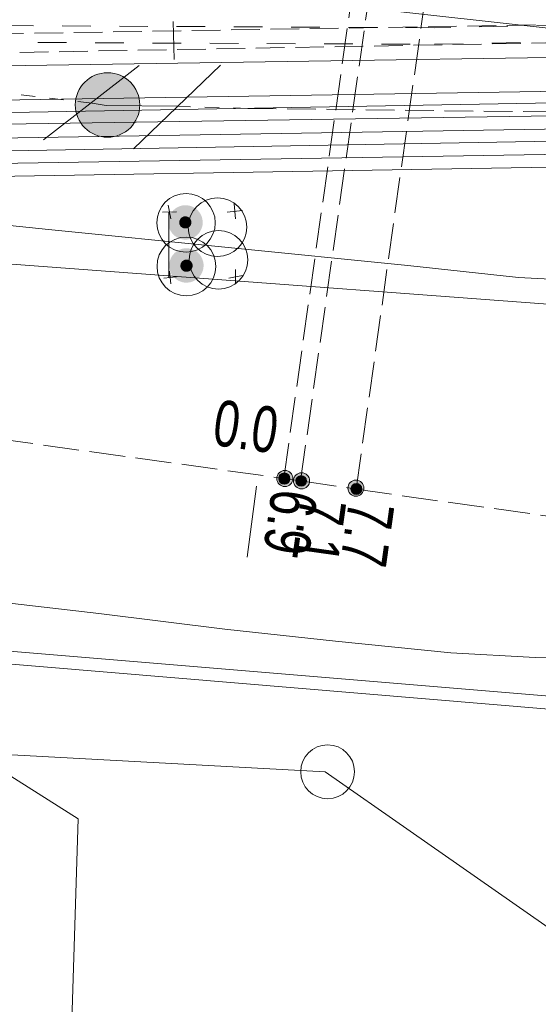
# Model space of a CAD drawing. Header units: metres. Extents: x -740 to 758, y -633 to 854.
# Tile 206 of 256: x -426.54 to -420.52, y 270.22 to 281.67. Entities that reach past the tile are written whole.
import ezdxf

# ---------------------------------------------------------------- set-up
doc = ezdxf.new("R2010")
doc.units = ezdxf.units.M
doc.header["$MEASUREMENT"] = 0
for name, pattern in [('166_166', [0.3328, 0.1664, -0.1664]), ('333_125', [0.4576, 0.3328, -0.1248]), ('333_333', [0.6656, 0.3328, -0.3328]), ('416_125', [0.5408, 0.416, -0.1248])]:
    doc.linetypes.add(name, pattern=pattern)
for name, color, linetype in [('Grundkarte.LOVION', 7, 'Continuous'), ('Strom.LOVION', 7, 'Continuous'), ('StromBemass.LOVION', 7, 'Continuous'), ('Telko.LOVION', 7, 'Continuous'), ('Wasser.LOVION', 7, 'Continuous')]:
    doc.layers.add(name, color=color, linetype=linetype)
doc.styles.add('ERSTELLTER_STIL_1', font='arial.ttf')

msp = doc.modelspace()

# ---------------------------------------------------------------- hatches: boundary and pattern name
at = {"layer": 'Strom.LOVION', "linetype": 'Continuous', "lineweight": 18}
for points in [[(-424.462, 279.184), (-424.448, 279.205), (-424.436, 279.227), (-424.427, 279.25), (-424.42, 279.274), (-424.417, 279.299), (-424.417, 279.324), (-424.421, 279.349), (-424.427, 279.374), (-424.436, 279.397), (-424.448, 279.419), (-424.463, 279.439), (-424.48, 279.457), (-424.5, 279.473), (-424.521, 279.487), (-424.544, 279.497), (-424.568, 279.505), (-424.592, 279.51), (-424.618, 279.511), (-424.643, 279.51), (-424.667, 279.505), (-424.691, 279.497), (-424.714, 279.486), (-424.735, 279.473), (-424.754, 279.457), (-424.771, 279.438), (-424.786, 279.418), (-424.798, 279.396), (-424.807, 279.372), (-424.813, 279.348), (-424.817, 279.323), (-424.816, 279.298), (-424.813, 279.273), (-424.807, 279.249), (-424.798, 279.225), (-424.785, 279.204), (-424.771, 279.183), (-424.753, 279.165), (-424.734, 279.149), (-424.713, 279.136), (-424.69, 279.125), (-424.666, 279.117), (-424.641, 279.113), (-424.616, 279.111), (-424.591, 279.113), (-424.567, 279.118), (-424.543, 279.126), (-424.52, 279.136), (-424.499, 279.15), (-424.48, 279.166)], [(-424.564, 279.266), (-424.559, 279.274), (-424.555, 279.281), (-424.552, 279.29), (-424.55, 279.298), (-424.548, 279.307), (-424.549, 279.316), (-424.55, 279.325), (-424.552, 279.334), (-424.555, 279.342), (-424.56, 279.35), (-424.565, 279.357), (-424.571, 279.363), (-424.578, 279.369), (-424.585, 279.374), (-424.593, 279.377), (-424.602, 279.38), (-424.611, 279.382), (-424.619, 279.382), (-424.628, 279.382), (-424.637, 279.38), (-424.646, 279.377), (-424.654, 279.373), (-424.661, 279.369), (-424.668, 279.363), (-424.674, 279.356), (-424.679, 279.349), (-424.683, 279.341), (-424.687, 279.333), (-424.689, 279.324), (-424.69, 279.316), (-424.69, 279.307), (-424.689, 279.298), (-424.687, 279.289), (-424.683, 279.281), (-424.679, 279.273), (-424.674, 279.266), (-424.668, 279.26), (-424.661, 279.254), (-424.653, 279.249), (-424.645, 279.245), (-424.637, 279.243), (-424.628, 279.241), (-424.619, 279.241), (-424.61, 279.241), (-424.601, 279.243), (-424.593, 279.246), (-424.585, 279.249), (-424.577, 279.254), (-424.571, 279.26)], [(-424.452, 278.684), (-424.437, 278.704), (-424.425, 278.726), (-424.416, 278.75), (-424.41, 278.774), (-424.407, 278.799), (-424.407, 278.824), (-424.41, 278.849), (-424.417, 278.873), (-424.426, 278.896), (-424.438, 278.918), (-424.453, 278.938), (-424.47, 278.957), (-424.489, 278.973), (-424.511, 278.986), (-424.533, 278.997), (-424.557, 279.004), (-424.582, 279.009), (-424.607, 279.01), (-424.632, 279.009), (-424.657, 279.004), (-424.68, 278.996), (-424.703, 278.985), (-424.724, 278.972), (-424.743, 278.956), (-424.761, 278.937), (-424.775, 278.917), (-424.787, 278.895), (-424.796, 278.872), (-424.803, 278.847), (-424.806, 278.823), (-424.806, 278.797), (-424.802, 278.773), (-424.796, 278.748), (-424.787, 278.725), (-424.775, 278.703), (-424.76, 278.683), (-424.743, 278.665), (-424.723, 278.649), (-424.702, 278.635), (-424.679, 278.625), (-424.655, 278.617), (-424.631, 278.612), (-424.606, 278.611), (-424.581, 278.613), (-424.556, 278.617), (-424.532, 278.625), (-424.51, 278.636), (-424.488, 278.649), (-424.469, 278.665)], [(-424.55, 278.763), (-424.545, 278.77), (-424.541, 278.778), (-424.537, 278.786), (-424.535, 278.795), (-424.534, 278.804), (-424.534, 278.812), (-424.535, 278.821), (-424.537, 278.83), (-424.541, 278.838), (-424.545, 278.846), (-424.55, 278.853), (-424.557, 278.86), (-424.563, 278.866), (-424.571, 278.87), (-424.579, 278.874), (-424.588, 278.877), (-424.596, 278.878), (-424.605, 278.879), (-424.614, 278.878), (-424.623, 278.877), (-424.632, 278.874), (-424.64, 278.87), (-424.647, 278.865), (-424.654, 278.86), (-424.66, 278.853), (-424.665, 278.846), (-424.67, 278.838), (-424.673, 278.83), (-424.675, 278.821), (-424.676, 278.812), (-424.676, 278.803), (-424.675, 278.794), (-424.673, 278.786), (-424.67, 278.777), (-424.665, 278.769), (-424.66, 278.762), (-424.654, 278.756), (-424.647, 278.75), (-424.639, 278.745), (-424.631, 278.741), (-424.623, 278.739), (-424.614, 278.737), (-424.605, 278.737), (-424.596, 278.737), (-424.587, 278.739), (-424.579, 278.742), (-424.571, 278.745), (-424.563, 278.75), (-424.556, 278.756)]]:
    msp.add_hatch(color=49, dxfattribs=at).paths.add_polyline_path(points)
at = {"layer": 'StromBemass.LOVION', "linetype": 'Continuous', "lineweight": 13}
for points in [[(-423.39, 276.274), (-423.383, 276.284), (-423.377, 276.294), (-423.373, 276.305), (-423.37, 276.317), (-423.369, 276.329), (-423.369, 276.34), (-423.37, 276.352), (-423.373, 276.363), (-423.377, 276.374), (-423.383, 276.385), (-423.39, 276.394), (-423.398, 276.403), (-423.407, 276.41), (-423.417, 276.417), (-423.428, 276.422), (-423.439, 276.425), (-423.451, 276.427), (-423.463, 276.428), (-423.474, 276.427), (-423.486, 276.425), (-423.497, 276.421), (-423.508, 276.416), (-423.518, 276.41), (-423.527, 276.402), (-423.535, 276.394), (-423.542, 276.384), (-423.548, 276.374), (-423.552, 276.363), (-423.555, 276.351), (-423.556, 276.34), (-423.556, 276.328), (-423.555, 276.316), (-423.552, 276.305), (-423.547, 276.294), (-423.542, 276.283), (-423.535, 276.274), (-423.527, 276.265), (-423.517, 276.258), (-423.507, 276.252), (-423.497, 276.247), (-423.485, 276.243), (-423.474, 276.241), (-423.462, 276.24), (-423.45, 276.241), (-423.439, 276.243), (-423.428, 276.247), (-423.417, 276.252), (-423.407, 276.258), (-423.398, 276.266)], [(-423.421, 276.295), (-423.416, 276.301), (-423.412, 276.308), (-423.41, 276.316), (-423.408, 276.324), (-423.407, 276.332), (-423.407, 276.34), (-423.408, 276.347), (-423.41, 276.355), (-423.413, 276.363), (-423.417, 276.37), (-423.421, 276.376), (-423.427, 276.382), (-423.433, 276.387), (-423.44, 276.391), (-423.447, 276.395), (-423.455, 276.397), (-423.462, 276.398), (-423.47, 276.399), (-423.478, 276.398), (-423.486, 276.397), (-423.494, 276.394), (-423.501, 276.391), (-423.508, 276.387), (-423.514, 276.382), (-423.519, 276.376), (-423.524, 276.369), (-423.528, 276.362), (-423.531, 276.355), (-423.533, 276.347), (-423.534, 276.339), (-423.534, 276.331), (-423.533, 276.323), (-423.531, 276.315), (-423.528, 276.308), (-423.524, 276.301), (-423.519, 276.295), (-423.514, 276.289), (-423.507, 276.284), (-423.501, 276.279), (-423.493, 276.276), (-423.486, 276.274), (-423.478, 276.272), (-423.47, 276.272), (-423.462, 276.272), (-423.454, 276.274), (-423.447, 276.276), (-423.439, 276.28), (-423.433, 276.284), (-423.426, 276.289)], [(-423.42, 276.293), (-423.415, 276.299), (-423.411, 276.306), (-423.408, 276.314), (-423.406, 276.322), (-423.405, 276.33), (-423.405, 276.338), (-423.406, 276.346), (-423.408, 276.354), (-423.411, 276.361), (-423.415, 276.368), (-423.42, 276.375), (-423.425, 276.381), (-423.432, 276.386), (-423.438, 276.39), (-423.446, 276.393), (-423.453, 276.396), (-423.461, 276.397), (-423.469, 276.398), (-423.477, 276.397), (-423.485, 276.396), (-423.493, 276.393), (-423.5, 276.39), (-423.507, 276.386), (-423.513, 276.38), (-423.519, 276.374), (-423.524, 276.368), (-423.528, 276.361), (-423.53, 276.353), (-423.532, 276.345), (-423.533, 276.337), (-423.533, 276.329), (-423.532, 276.321), (-423.53, 276.314), (-423.527, 276.306), (-423.523, 276.299), (-423.519, 276.292), (-423.513, 276.287), (-423.507, 276.281), (-423.5, 276.277), (-423.493, 276.274), (-423.485, 276.271), (-423.477, 276.27), (-423.469, 276.269), (-423.461, 276.27), (-423.453, 276.271), (-423.445, 276.274), (-423.438, 276.277), (-423.431, 276.282), (-423.425, 276.287)], [(-423.42, 276.293), (-423.415, 276.299), (-423.411, 276.306), (-423.408, 276.314), (-423.406, 276.322), (-423.405, 276.33), (-423.405, 276.338), (-423.406, 276.346), (-423.408, 276.354), (-423.411, 276.361), (-423.415, 276.368), (-423.42, 276.375), (-423.425, 276.381), (-423.432, 276.386), (-423.438, 276.39), (-423.446, 276.393), (-423.453, 276.396), (-423.461, 276.397), (-423.469, 276.398), (-423.477, 276.397), (-423.485, 276.396), (-423.493, 276.393), (-423.5, 276.39), (-423.507, 276.386), (-423.513, 276.38), (-423.519, 276.374), (-423.524, 276.368), (-423.528, 276.361), (-423.53, 276.353), (-423.532, 276.345), (-423.533, 276.337), (-423.533, 276.329), (-423.532, 276.321), (-423.53, 276.314), (-423.527, 276.306), (-423.523, 276.299), (-423.519, 276.292), (-423.513, 276.287), (-423.507, 276.281), (-423.5, 276.277), (-423.493, 276.274), (-423.485, 276.271), (-423.477, 276.27), (-423.469, 276.269), (-423.461, 276.27), (-423.453, 276.271), (-423.445, 276.274), (-423.438, 276.277), (-423.431, 276.282), (-423.425, 276.287)], [(-423.417, 276.29), (-423.413, 276.296), (-423.409, 276.303), (-423.406, 276.311), (-423.404, 276.319), (-423.403, 276.327), (-423.403, 276.335), (-423.404, 276.343), (-423.406, 276.351), (-423.409, 276.358), (-423.413, 276.365), (-423.418, 276.372), (-423.423, 276.378), (-423.429, 276.383), (-423.436, 276.387), (-423.444, 276.391), (-423.451, 276.393), (-423.459, 276.395), (-423.467, 276.395), (-423.475, 276.395), (-423.483, 276.393), (-423.491, 276.391), (-423.498, 276.387), (-423.505, 276.383), (-423.511, 276.378), (-423.517, 276.372), (-423.522, 276.365), (-423.525, 276.358), (-423.528, 276.35), (-423.53, 276.343), (-423.531, 276.335), (-423.531, 276.326), (-423.53, 276.318), (-423.528, 276.311), (-423.525, 276.303), (-423.521, 276.296), (-423.517, 276.29), (-423.511, 276.284), (-423.505, 276.278), (-423.498, 276.274), (-423.491, 276.271), (-423.483, 276.268), (-423.475, 276.267), (-423.467, 276.266), (-423.459, 276.267), (-423.451, 276.268), (-423.443, 276.271), (-423.436, 276.274), (-423.429, 276.279), (-423.423, 276.284)], [(-423.417, 276.29), (-423.413, 276.296), (-423.409, 276.303), (-423.406, 276.311), (-423.404, 276.319), (-423.403, 276.327), (-423.403, 276.335), (-423.404, 276.343), (-423.406, 276.351), (-423.409, 276.358), (-423.413, 276.365), (-423.418, 276.372), (-423.423, 276.378), (-423.429, 276.383), (-423.436, 276.387), (-423.444, 276.391), (-423.451, 276.393), (-423.459, 276.395), (-423.467, 276.395), (-423.475, 276.395), (-423.483, 276.393), (-423.491, 276.391), (-423.498, 276.387), (-423.505, 276.383), (-423.511, 276.378), (-423.517, 276.372), (-423.522, 276.365), (-423.525, 276.358), (-423.528, 276.35), (-423.53, 276.343), (-423.531, 276.335), (-423.531, 276.326), (-423.53, 276.318), (-423.528, 276.311), (-423.525, 276.303), (-423.521, 276.296), (-423.517, 276.29), (-423.511, 276.284), (-423.505, 276.278), (-423.498, 276.274), (-423.491, 276.271), (-423.483, 276.268), (-423.475, 276.267), (-423.467, 276.266), (-423.459, 276.267), (-423.451, 276.268), (-423.443, 276.271), (-423.436, 276.274), (-423.429, 276.279), (-423.423, 276.284)], [(-423.196, 276.248), (-423.189, 276.257), (-423.183, 276.268), (-423.179, 276.279), (-423.176, 276.29), (-423.174, 276.302), (-423.174, 276.314), (-423.176, 276.325), (-423.179, 276.337), (-423.183, 276.348), (-423.189, 276.358), (-423.196, 276.368), (-423.204, 276.376), (-423.213, 276.384), (-423.223, 276.39), (-423.234, 276.395), (-423.245, 276.399), (-423.257, 276.401), (-423.269, 276.402), (-423.28, 276.401), (-423.292, 276.399), (-423.303, 276.395), (-423.314, 276.39), (-423.324, 276.383), (-423.333, 276.376), (-423.341, 276.367), (-423.348, 276.358), (-423.354, 276.347), (-423.358, 276.336), (-423.361, 276.325), (-423.362, 276.313), (-423.362, 276.301), (-423.361, 276.289), (-423.358, 276.278), (-423.353, 276.267), (-423.348, 276.257), (-423.341, 276.247), (-423.333, 276.239), (-423.323, 276.231), (-423.313, 276.225), (-423.303, 276.22), (-423.291, 276.216), (-423.28, 276.214), (-423.268, 276.213), (-423.256, 276.214), (-423.245, 276.216), (-423.233, 276.22), (-423.223, 276.225), (-423.213, 276.231), (-423.204, 276.239)], [(-423.224, 276.267), (-423.22, 276.273), (-423.216, 276.28), (-423.213, 276.287), (-423.211, 276.295), (-423.211, 276.303), (-423.211, 276.31), (-423.212, 276.318), (-423.214, 276.325), (-423.216, 276.333), (-423.22, 276.339), (-423.225, 276.346), (-423.23, 276.351), (-423.236, 276.356), (-423.243, 276.36), (-423.25, 276.364), (-423.257, 276.366), (-423.265, 276.368), (-423.272, 276.368), (-423.28, 276.367), (-423.288, 276.366), (-423.295, 276.364), (-423.302, 276.36), (-423.309, 276.356), (-423.315, 276.351), (-423.32, 276.345), (-423.325, 276.339), (-423.328, 276.332), (-423.331, 276.325), (-423.333, 276.318), (-423.334, 276.31), (-423.334, 276.302), (-423.333, 276.294), (-423.331, 276.287), (-423.328, 276.28), (-423.324, 276.273), (-423.32, 276.267), (-423.314, 276.261), (-423.308, 276.256), (-423.302, 276.252), (-423.295, 276.249), (-423.287, 276.246), (-423.28, 276.245), (-423.272, 276.244), (-423.264, 276.245), (-423.257, 276.246), (-423.249, 276.249), (-423.242, 276.252), (-423.236, 276.256), (-423.23, 276.261)], [(-423.224, 276.267), (-423.22, 276.273), (-423.216, 276.28), (-423.213, 276.287), (-423.211, 276.295), (-423.211, 276.303), (-423.211, 276.31), (-423.212, 276.318), (-423.214, 276.325), (-423.216, 276.333), (-423.22, 276.339), (-423.225, 276.346), (-423.23, 276.351), (-423.236, 276.356), (-423.243, 276.36), (-423.25, 276.364), (-423.257, 276.366), (-423.265, 276.368), (-423.272, 276.368), (-423.28, 276.367), (-423.288, 276.366), (-423.295, 276.364), (-423.302, 276.36), (-423.309, 276.356), (-423.315, 276.351), (-423.32, 276.345), (-423.325, 276.339), (-423.328, 276.332), (-423.331, 276.325), (-423.333, 276.318), (-423.334, 276.31), (-423.334, 276.302), (-423.333, 276.294), (-423.331, 276.287), (-423.328, 276.28), (-423.324, 276.273), (-423.32, 276.267), (-423.314, 276.261), (-423.308, 276.256), (-423.302, 276.252), (-423.295, 276.249), (-423.287, 276.246), (-423.28, 276.245), (-423.272, 276.244), (-423.264, 276.245), (-423.257, 276.246), (-423.249, 276.249), (-423.242, 276.252), (-423.236, 276.256), (-423.23, 276.261)], [(-422.564, 276.162), (-422.557, 276.172), (-422.552, 276.182), (-422.547, 276.193), (-422.544, 276.204), (-422.543, 276.216), (-422.543, 276.228), (-422.545, 276.239), (-422.548, 276.251), (-422.552, 276.262), (-422.558, 276.272), (-422.564, 276.281), (-422.573, 276.29), (-422.582, 276.297), (-422.592, 276.303), (-422.602, 276.308), (-422.613, 276.312), (-422.625, 276.314), (-422.637, 276.315), (-422.648, 276.314), (-422.66, 276.312), (-422.671, 276.308), (-422.681, 276.303), (-422.691, 276.297), (-422.7, 276.289), (-422.708, 276.281), (-422.715, 276.271), (-422.721, 276.261), (-422.725, 276.25), (-422.728, 276.239), (-422.729, 276.227), (-422.729, 276.215), (-422.728, 276.204), (-422.725, 276.192), (-422.721, 276.181), (-422.715, 276.171), (-422.708, 276.162), (-422.7, 276.153), (-422.691, 276.146), (-422.681, 276.14), (-422.67, 276.135), (-422.659, 276.131), (-422.648, 276.129), (-422.636, 276.128), (-422.624, 276.129), (-422.613, 276.131), (-422.602, 276.135), (-422.591, 276.14), (-422.581, 276.146), (-422.572, 276.154)], [(-422.582, 276.172), (-422.577, 276.178), (-422.573, 276.185), (-422.57, 276.192), (-422.568, 276.2), (-422.567, 276.208), (-422.567, 276.216), (-422.568, 276.224), (-422.57, 276.231), (-422.573, 276.239), (-422.577, 276.246), (-422.582, 276.252), (-422.587, 276.258), (-422.593, 276.263), (-422.6, 276.267), (-422.607, 276.271), (-422.615, 276.273), (-422.623, 276.275), (-422.631, 276.275), (-422.639, 276.274), (-422.646, 276.273), (-422.654, 276.27), (-422.661, 276.267), (-422.668, 276.263), (-422.674, 276.258), (-422.679, 276.252), (-422.684, 276.245), (-422.688, 276.238), (-422.691, 276.231), (-422.693, 276.223), (-422.694, 276.215), (-422.694, 276.208), (-422.693, 276.2), (-422.691, 276.192), (-422.688, 276.185), (-422.684, 276.178), (-422.679, 276.171), (-422.674, 276.165), (-422.668, 276.16), (-422.661, 276.156), (-422.654, 276.153), (-422.646, 276.15), (-422.638, 276.149), (-422.63, 276.148), (-422.622, 276.149), (-422.615, 276.15), (-422.607, 276.153), (-422.6, 276.156), (-422.593, 276.161), (-422.587, 276.166)], [(-422.582, 276.172), (-422.577, 276.178), (-422.573, 276.185), (-422.57, 276.192), (-422.568, 276.2), (-422.567, 276.208), (-422.567, 276.216), (-422.568, 276.224), (-422.57, 276.231), (-422.573, 276.239), (-422.577, 276.246), (-422.582, 276.252), (-422.587, 276.258), (-422.593, 276.263), (-422.6, 276.267), (-422.607, 276.271), (-422.615, 276.273), (-422.623, 276.275), (-422.631, 276.275), (-422.639, 276.274), (-422.646, 276.273), (-422.654, 276.27), (-422.661, 276.267), (-422.668, 276.263), (-422.674, 276.258), (-422.679, 276.252), (-422.684, 276.245), (-422.688, 276.238), (-422.691, 276.231), (-422.693, 276.223), (-422.694, 276.215), (-422.694, 276.208), (-422.693, 276.2), (-422.691, 276.192), (-422.688, 276.185), (-422.684, 276.178), (-422.679, 276.171), (-422.674, 276.165), (-422.668, 276.16), (-422.661, 276.156), (-422.654, 276.153), (-422.646, 276.15), (-422.638, 276.149), (-422.63, 276.148), (-422.622, 276.149), (-422.615, 276.15), (-422.607, 276.153), (-422.6, 276.156), (-422.593, 276.161), (-422.587, 276.166)]]:
    msp.add_hatch(color=7, dxfattribs=at).paths.add_polyline_path(points)
at = {"layer": 'Wasser.LOVION', "linetype": 'Continuous', "lineweight": 13}
msp.add_hatch(color=7, dxfattribs=at).paths.add_polyline_path([(-425.233, 280.439), (-425.205, 280.477), (-425.183, 280.518), (-425.166, 280.562), (-425.154, 280.608), (-425.148, 280.655), (-425.149, 280.702), (-425.155, 280.748), (-425.166, 280.794), (-425.184, 280.838), (-425.207, 280.879), (-425.235, 280.917), (-425.267, 280.951), (-425.303, 280.981), (-425.343, 281.006), (-425.386, 281.026), (-425.431, 281.04), (-425.477, 281.049), (-425.524, 281.052), (-425.571, 281.049), (-425.617, 281.04), (-425.662, 281.025), (-425.704, 281.005), (-425.744, 280.98), (-425.78, 280.949), (-425.812, 280.915), (-425.84, 280.877), (-425.862, 280.835), (-425.88, 280.792), (-425.891, 280.746), (-425.897, 280.699), (-425.897, 280.652), (-425.891, 280.605), (-425.879, 280.56), (-425.861, 280.516), (-425.839, 280.475), (-425.811, 280.437), (-425.779, 280.403), (-425.742, 280.373), (-425.702, 280.348), (-425.66, 280.328), (-425.615, 280.313), (-425.569, 280.305), (-425.522, 280.302), (-425.475, 280.305), (-425.428, 280.314), (-425.384, 280.329), (-425.341, 280.349), (-425.301, 280.374), (-425.265, 280.404)])

# ---------------------------------------------------------------- linework, layer by layer
at = {"layer": 'Grundkarte.LOVION', "color": 253, "linetype": 'Continuous', "lineweight": 18}
for points in [[(-399.407, 235.446), (-398.398, 253.84), (-399.618, 253.928), (-399.487, 256.512), (-422.992, 272.923), (-430.569, 273.335), (-430.433, 275.269), (-430.181, 279.639), (-428.697, 305.881), (-397.395, 288.016), (-377.75, 279.356), (-369.023, 276.544), (-366.364, 275.652), (-369.023, 276.544), (-377.75, 279.356), (-397.395, 288.016), (-428.697, 305.881), (-428.722, 306.441), (-430.386, 307.431), (-431.488, 308.121), (-433.665, 309.534), (-434.837, 310.335), (-425.484, 309.595), (-394.652, 302.885)], [(-419.603, 274.23), (-420.551, 274.255), (-421.532, 274.307), (-422.875, 274.442), (-424.159, 274.582), (-425.625, 274.764), (-427.001, 274.925), (-429.719, 275.221), (-430.433, 275.269), (-430.181, 279.639), (-429.584, 279.579), (-426.21, 279.229), (-422.031, 278.81), (-420.746, 278.669), (-419.558, 278.608)], [(-435.198, 191.899), (-432.975, 230.834), (-430.768, 269.621), (-430.569, 273.335), (-422.992, 272.923), (-399.487, 256.512), (-399.618, 253.928), (-398.398, 253.84), (-399.407, 235.446)]]:
    msp.add_lwpolyline(points, dxfattribs=at)
at = {"layer": 'Grundkarte.LOVION', "color": 8, "linetype": 'Continuous', "lineweight": 18}
for points in [[(-399.407, 235.446), (-398.398, 253.84), (-399.618, 253.928), (-399.487, 256.512), (-422.992, 272.923), (-430.569, 273.335), (-430.433, 275.269), (-430.181, 279.639), (-428.697, 305.881), (-397.395, 288.016), (-377.75, 279.356), (-369.023, 276.544), (-369.507, 271.827)], [(-428.697, 305.881), (-430.181, 279.639), (-430.433, 275.269), (-425.865, 272.376)], [(-435.198, 191.899), (-432.975, 230.834), (-430.768, 269.621), (-430.569, 273.335), (-422.992, 272.923), (-399.487, 256.512), (-399.618, 253.928), (-398.398, 253.84), (-399.407, 235.446)], [(-425.865, 272.376), (-426.495, 252.216), (-425.715, 250.283), (-402.049, 232.233)]]:
    msp.add_lwpolyline(points, dxfattribs=at)
at = {"layer": 'Grundkarte.LOVION', "color": 9, "linetype": 'Continuous', "lineweight": 18}
msp.add_circle((-422.965, 272.925), 0.313, dxfattribs=at)
at = {"layer": 'Strom.LOVION', "color": 7, "linetype": '333_125', "lineweight": 13}
msp.add_lwpolyline([(-398.718, 282.05), (-398.756, 281.839), (-399.081, 281.837), (-415.687, 281.484), (-427.739, 281.266), (-429.119, 281.324), (-430.218, 281.527), (-442.943, 284.716), (-458.57, 290.074), (-458.515, 290.272), (-442.872, 284.9), (-430.179, 281.737), (-429.094, 281.518), (-427.746, 281.487), (-415.707, 281.689), (-399.101, 282.042)], close=True, dxfattribs=at)
at = {"layer": 'Strom.LOVION', "color": 1, "linetype": 'Continuous', "lineweight": 18}
for points in [[(-484.343, 283.579), (-484.28, 284.443), (-483.774, 285.615), (-483.258, 286.537), (-482.658, 287.202), (-481.909, 287.852), (-481.088, 288.227), (-479.547, 288.334), (-478.9, 288.367), (-478.562, 288.386), (-478.269, 288.414), (-474.404, 288.63), (-464.892, 285.658), (-456.369, 282.531), (-446.919, 279.288), (-434.869, 276.195), (-427.705, 274.265), (-418.914, 273.528), (-408.862, 273.802), (-404.794, 274.067), (-400.138, 274.655), (-399.361, 274.42), (-397.985, 273.801), (-397.587, 273.663)], [(-446.875, 279.44), (-434.838, 276.331), (-427.69, 274.414), (-418.899, 273.678), (-408.879, 273.978), (-404.809, 274.213), (-399.939, 274.896), (-397.041, 275.179), (-395.262, 275.117), (-394.277, 274.873), (-393.337, 274.477), (-392.481, 273.881), (-391.514, 273.06), (-390.929, 272.068), (-391.215, 271.064), (-390.811, 270.409)]]:
    msp.add_lwpolyline(points, dxfattribs=at)
at = {"layer": 'Strom.LOVION', "color": 9, "linetype": '333_333', "lineweight": 18}
msp.add_lwpolyline([(-398.909, 282.046), (-421.725, 281.574), (-429.635, 281.613), (-450.702, 287.593), (-450.756, 287.395), (-429.66, 281.418), (-421.721, 281.382), (-398.919, 281.838)], dxfattribs=at)
at = {"layer": 'Strom.LOVION', "color": 194, "linetype": 'Continuous', "lineweight": 18}
for points in [[(-442.987, 284.564), (-430.249, 281.39), (-429.134, 281.174), (-427.754, 281.117), (-415.566, 281.304), (-399.016, 281.622), (-389.708, 281.645), (-379.984, 279.226), (-374.939, 277.207), (-372.436, 274.881), (-370.115, 271.842), (-369.887, 271.332)], [(-443.062, 284.275), (-430.358, 280.996), (-429.227, 280.766), (-427.759, 280.718), (-415.645, 280.912), (-398.981, 281.27), (-389.766, 281.181), (-380.102, 278.919), (-375.153, 276.817), (-373.03, 274.911), (-370.557, 271.828), (-370.165, 270.994)]]:
    msp.add_lwpolyline(points, dxfattribs=at)
at = {"layer": 'Strom.LOVION', "color": 94, "linetype": 'Continuous', "lineweight": 18}
for points in [[(-443.123, 284.137), (-430.418, 280.857), (-429.229, 280.633), (-427.745, 280.571), (-415.751, 280.783), (-400.003, 281.141), (-398.951, 281.111), (-395.202, 282.364), (-388.006, 282.077), (-386.073, 282.104), (-384.677, 281.575), (-384.431, 281.481), (-383.615, 280.999), (-382.594, 279.621), (-382.106, 277.955), (-382.475, 271.15)], [(-443.167, 283.984), (-430.433, 280.707), (-429.244, 280.484), (-427.747, 280.438), (-415.75, 280.621), (-400.002, 280.978), (-398.937, 280.964), (-395.187, 282.218), (-388.005, 281.915), (-386.104, 281.968), (-384.708, 281.439), (-384.491, 281.342), (-383.708, 280.887), (-382.721, 279.565), (-382.266, 277.924), (-382.638, 271.149)], [(-443.195, 283.819), (-430.477, 280.555), (-429.272, 280.319), (-427.746, 280.276), (-415.736, 280.474), (-400.004, 280.845), (-398.906, 280.805), (-395.157, 282.058), (-388.007, 281.782), (-386.132, 281.802), (-384.736, 281.274), (-384.568, 281.216), (-383.814, 280.758), (-382.862, 279.492), (-382.412, 277.91), (-382.771, 271.151)], [(-443.242, 283.696), (-430.492, 280.406), (-429.287, 280.169), (-427.761, 280.126), (-415.767, 280.338), (-400.003, 280.683), (-398.879, 280.674), (-395.143, 281.912), (-388.006, 281.619), (-386.147, 281.653), (-384.689, 281.101), (-384.644, 281.091), (-383.922, 280.659), (-383.003, 279.419), (-382.558, 277.896), (-382.92, 271.166)], [(-443.286, 283.544), (-430.553, 280.267), (-429.302, 280.02), (-427.746, 279.98), (-415.736, 280.179), (-400.018, 280.533), (-398.865, 280.528), (-395.128, 281.765), (-388.005, 281.457), (-386.192, 281.501), (-384.795, 280.973), (-384.734, 280.949), (-384.015, 280.546), (-383.13, 279.362), (-382.705, 277.881), (-383.069, 271.181)], [(-443.334, 283.421), (-430.567, 280.118), (-429.317, 279.871), (-427.761, 279.831), (-415.751, 280.03), (-400.003, 280.387), (-398.834, 280.368), (-395.098, 281.606), (-388.094, 281.315), (-386.206, 281.352), (-384.81, 280.823), (-384.12, 280.418), (-383.271, 279.289), (-382.851, 277.867), (-383.232, 271.18)]]:
    msp.add_lwpolyline(points, dxfattribs=at)
at = {"layer": 'Strom.LOVION', "color": 7, "linetype": 'Continuous', "lineweight": 13}
for points in [[(-424.761, 281.646), (-424.748, 281.204)], [(-424.81, 279.425), (-424.81, 278.671)]]:
    msp.add_lwpolyline(points, dxfattribs=at)
at = {"layer": 'Strom.LOVION', "color": 250, "linetype": 'Continuous', "lineweight": 18}
for points in [[(-424.052, 279.528), (-424.035, 279.353)], [(-424.885, 279.432), (-424.722, 279.433)], [(-424.819, 279.513), (-424.788, 279.353)], [(-424.131, 279.432), (-423.955, 279.449)], [(-424.803, 278.746), (-424.789, 278.599)], [(-424.036, 278.762), (-424.035, 278.599)], [(-424.869, 278.665), (-424.723, 278.68)], [(-424.115, 278.665), (-423.956, 278.695)]]:
    msp.add_lwpolyline(points, dxfattribs=at)
at = {"layer": 'Strom.LOVION', "color": 7, "linetype": 'Continuous', "lineweight": 13}
for centre, radius in [((-424.611, 279.306), 0.34), ((-424.245, 279.256), 0.34), ((-424.233, 278.876), 0.34), ((-424.607, 278.8), 0.341)]:
    msp.add_circle(centre, radius, dxfattribs=at)
at = {"layer": 'StromBemass.LOVION', "color": 7, "linetype": '416_125', "lineweight": 13}
for points in [[(-423.474, 276.334), (-421.667, 289.146), (-421.66, 289.22), (-421.585, 289.671), (-421.388, 291.124), (-421.303, 291.62)], [(-423.279, 276.308), (-421.612, 288.131)], [(-422.634, 276.209), (-421.117, 286.997)], [(-430.277, 277.294), (-429.511, 277.177), (-427.339, 276.872), (-423.474, 276.334), (-423.279, 276.308), (-422.679, 276.219), (-422.634, 276.209), (-416.55, 275.356), (-416.431, 275.338), (-414.559, 275.092), (-414.258, 275.033), (-412.461, 274.795), (-410.483, 274.515)]]:
    msp.add_lwpolyline(points, dxfattribs=at)
at = {"layer": 'StromBemass.LOVION', "color": 7, "linetype": 'Continuous', "lineweight": 13}
msp.add_lwpolyline([(-423.79, 276.244), (-423.901, 275.42)], dxfattribs=at)
for centre, radius in [((-423.462, 276.334), 0.094), ((-423.47, 276.335), 0.0636), ((-423.469, 276.334), 0.0643), ((-423.469, 276.334), 0.0643), ((-423.467, 276.331), 0.0644), ((-423.467, 276.331), 0.0644), ((-423.268, 276.307), 0.0942), ((-423.272, 276.306), 0.0618), ((-423.272, 276.306), 0.0618), ((-422.636, 276.222), 0.0934), ((-422.63, 276.212), 0.0633), ((-422.63, 276.212), 0.0633)]:
    msp.add_circle(centre, radius, dxfattribs=at)
at = {"layer": 'Telko.LOVION', "color": 1, "linetype": 'Continuous', "lineweight": 18}
for points in [[(-382.824, 271.087), (-382.992, 271.602), (-388.154, 277.999), (-388.385, 278.242), (-401.779, 279.504), (-422.531, 281.805), (-428.172, 282.214), (-454.479, 299.474), (-469.137, 309.124), (-476.62, 313.713), (-492.841, 315.171), (-499.115, 322.213), (-504.66, 328.143), (-509.806, 332.561), (-515.63, 336.809), (-522.715, 340.801), (-530.993, 344.751), (-538.07, 347.605), (-547.838, 350.626), (-555.35, 352.492), (-563.942, 353.765), (-570.752, 354.489)], [(-385.675, 270.631), (-385.661, 271.238), (-385.604, 272.322), (-387.071, 274.469), (-389.279, 276.958), (-391.56, 278.213), (-396.275, 279.289), (-399.34, 279.196), (-399.857, 279.19), (-402.893, 278.804), (-412.193, 278.102), (-417.339, 278.131), (-428.043, 278.931), (-430.252, 279.159), (-440.141, 281.147)]]:
    msp.add_lwpolyline(points, dxfattribs=at)
at = {"layer": 'Wasser.LOVION', "color": 150, "linetype": '166_166', "lineweight": 18}
for points in [[(-425.703, 280.697), (-433.987, 281.69)], [(-423.894, 280.637), (-424.709, 280.661)]]:
    msp.add_lwpolyline(points, dxfattribs=at)
at = {"layer": 'Wasser.LOVION', "color": 7, "linetype": 'Continuous', "lineweight": 13}
for points in [[(-426.267, 280.272), (-425.155, 281.135)], [(-425.223, 280.168), (-424.209, 281.139)]]:
    msp.add_lwpolyline(points, dxfattribs=at)
at = {"layer": 'Wasser.LOVION', "color": 150, "linetype": 'Continuous', "lineweight": 18}
msp.add_lwpolyline([(-425.703, 280.697), (-425.538, 280.669), (-424.709, 280.661)], dxfattribs=at)
at = {"layer": 'Wasser.LOVION', "color": 150, "linetype": '333_125', "lineweight": 18}
msp.add_lwpolyline([(-423.894, 280.637), (-383.386, 280.165), (-383.82, 271.152)], dxfattribs=at)
at = {"layer": 'Wasser.LOVION', "color": 7, "linetype": 'Continuous', "lineweight": 13}
msp.add_circle((-425.523, 280.677), 0.375, dxfattribs=at)

# ---------------------------------------------------------------- texts
at = {"layer": 'StromBemass.LOVION', "color": 7, "linetype": 'Continuous', "lineweight": 13, "attachment_point": 7, "style": 'ERSTELLTER_STIL_1'}
for s, insert, char_height, rotation in [('{\\A1;\\W0.71557x;0.0}', (-424.32, 276.72), 0.53355, 351.9596), ('{\\A1;\\W0.71559x;6.9}', (-423.618, 276.229), 0.53354, 262.0224), ('{\\A1;\\W0.71558x;7.1}', (-423.275, 276.131), 0.53354, 262.0224), ('{\\A1;\\W0.71558x;7.7}', (-422.716, 276.089), 0.53354, 262.0224)]:
    msp.add_mtext(s, dxfattribs=dict(at, insert=insert, char_height=char_height, rotation=rotation))

doc.saveas('drawing.dxf')
